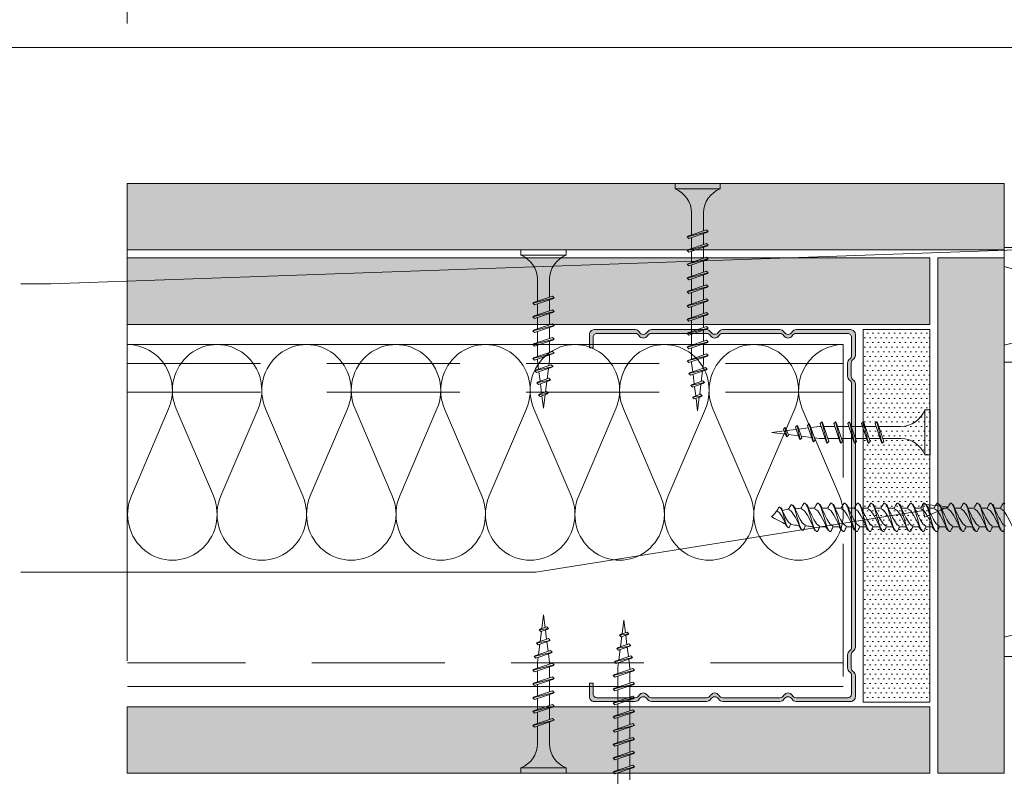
# Paper-space layout 'AD-02 DETAL MONTAŻU DRZWI' of a CAD drawing. Header units: millimetres. Extents: x 0 to 594, y 0 to 550.
# Tile 72 of 99: x 94 to 131, y 473 to 501. Entities that reach past the tile are written whole.
import ezdxf
from ezdxf.xclip import XClip

# ---------------------------------------------------------------- set-up
doc = ezdxf.new("R2010")
doc.units = ezdxf.units.MM
doc.header["$MEASUREMENT"] = 0
doc.header["$XCLIPFRAME"] = 0
doc.linetypes.add('GESTRICHELT', pattern=[37.5, 25, -12.5])
doc.linetypes.add('przerywama detal', pattern=[120, 80, -40])
doc.layers.add('A_stolarka', color=7, linetype='Continuous')
doc.layers.add('A_stolarka_Nr_pióra__1', color=7, linetype='Continuous', lineweight=20)
doc.layers.add('A_stolarka_Nr_pióra__2', color=8, linetype='Continuous', lineweight=13)
for name, color, linetype, lineweight, true_color in [('A_stolarka_Nr_pióra__10', 7, 'Continuous', 13, 0x4b4b4b), ('A_stolarka_Nr_pióra__170', 7, 'Continuous', 5, 0x1c1c1c), ('A_stolarka_Nr_pióra__4', 7, 'Continuous', 18, 0x4b4b4b), ('A_stolarka_Nr_pióra__7', 7, 'Continuous', 18, 0x171717)]:
    doc.layers.add(name, color=color, linetype=linetype, lineweight=lineweight, true_color=true_color)
pattern_1 = [(0, (-46422.7975, -26825.25806), (0, 0.3519527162), [0, -0.2031999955]), (0, (-46422.6959, -26825.08208), (0, 0.3519527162), [0, -0.2031999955])]

# ---------------------------------------------------------------- blocks, each defined once
blk = doc.blocks.new('Rysunek_1_1', base_point=(-46422.798, -26825.258))
at = {"layer": 'A_stolarka', "linetype": 'Continuous', "lineweight": 0, "true_color": 0x4b4b4b}
h = blk.add_hatch(dxfattribs=at)
h.set_pattern_fill('plaster_0001', color=251, style=0, pattern_type=2)
h.set_pattern_definition(pattern_1)
h.paths.add_polyline_path([(97.585, 495.071), (97.585, 492.571), (130.586, 492.571), (130.586, 495.071)])
h = blk.add_hatch(dxfattribs=at)
h.set_pattern_fill('plaster_0001', color=251, style=0, pattern_type=2)
h.set_pattern_definition(pattern_1)
h.paths.add_polyline_path([(127.786, 489.771), (127.786, 492.271), (97.585, 492.271), (97.585, 489.771)])
h = blk.add_hatch(dxfattribs=at)
h.set_pattern_fill('plaster_0001', color=251, style=0, pattern_type=2)
h.set_pattern_definition(pattern_1)
h.paths.add_polyline_path([(130.586, 492.271), (128.086, 492.271), (128.086, 472.871), (130.586, 472.871)])
at = {"layer": 'A_stolarka', "linetype": 'Continuous', "lineweight": 0, "true_color": 0x777777}
blk.add_hatch(color=8, dxfattribs=at).paths.add_polyline_path([(122.758, 475.713, -0.267949), (122.605, 475.801, 0.57735), (122.299, 475.801, -0.267949), (122.146, 475.713), (119.997, 475.713, -0.267949), (119.844, 475.801, 0.57735), (119.539, 475.801, -0.267949), (119.386, 475.713), (117.311, 475.713, -0.267949), (117.158, 475.801, 0.57735), (116.852, 475.801, -0.267949), (116.7, 475.713), (115.259, 475.713, -0.414214), (115.118, 475.854), (115.118, 476.26), (114.977, 476.26), (114.977, 475.748, 0.414214), (115.153, 475.571), (116.7, 475.571, 0.267949), (116.852, 475.66, -0.57735), (117.158, 475.66, 0.267949), (117.311, 475.571), (119.386, 475.571, 0.267949), (119.539, 475.66, -0.57735), (119.844, 475.66, 0.267949), (119.997, 475.571), (122.146, 475.571, 0.267949), (122.299, 475.66, -0.57735), (122.605, 475.66, 0.267949), (122.758, 475.571), (124.81, 475.571, 0.414214), (124.986, 475.748), (124.986, 476.54, 0.247529), (124.91, 476.686, -0.247529), (124.833, 476.832), (124.833, 477.326, -0.247529), (124.91, 477.471, 0.247529), (124.986, 477.617), (124.986, 487.526, 0.247529), (124.91, 487.671, -0.247529), (124.833, 487.817), (124.833, 488.311, -0.247529), (124.91, 488.457, 0.247529), (124.986, 488.602), (124.986, 489.395, 0.414214), (124.81, 489.571), (122.758, 489.571, 0.267949), (122.605, 489.483, -0.57735), (122.299, 489.483, 0.267949), (122.146, 489.571), (119.997, 489.571, 0.267949), (119.844, 489.483, -0.57735), (119.539, 489.483, 0.267949), (119.386, 489.571), (117.311, 489.571, 0.267949), (117.158, 489.483, -0.57735), (116.852, 489.483, 0.267949), (116.7, 489.571), (115.153, 489.571, 0.414214), (114.977, 489.395), (114.977, 488.882), (115.118, 488.882), (115.118, 489.289, -0.414214), (115.259, 489.43), (116.7, 489.43, -0.267949), (116.852, 489.342, 0.57735), (117.158, 489.342, -0.267949), (117.311, 489.43), (119.386, 489.43, -0.267949), (119.539, 489.342, 0.57735), (119.844, 489.342, -0.267949), (119.997, 489.43), (122.146, 489.43, -0.267949), (122.299, 489.342, 0.57735), (122.605, 489.342, -0.267949), (122.758, 489.43), (124.704, 489.43, -0.414214), (124.845, 489.289), (124.845, 488.602, -0.247529), (124.768, 488.457, 0.247529), (124.692, 488.311), (124.692, 487.817, 0.247529), (124.768, 487.671, -0.247529), (124.845, 487.526), (124.845, 477.617, -0.247529), (124.768, 477.471, 0.247529), (124.692, 477.326), (124.692, 476.832, 0.247529), (124.768, 476.686, -0.247529), (124.845, 476.54), (124.845, 475.854, -0.414214), (124.704, 475.713)])
at = {"layer": 'A_stolarka', "linetype": 'Continuous', "lineweight": 0, "true_color": 0x4b4b4b}
h = blk.add_hatch(dxfattribs=at)
h.set_pattern_fill('plaster_0001', color=251, style=0, pattern_type=2)
h.set_pattern_definition(pattern_1)
h.paths.add_polyline_path([(127.786, 489.571), (125.286, 489.571), (125.286, 475.539), (127.786, 475.539)])
h = blk.add_hatch(dxfattribs=at)
h.set_pattern_fill('plaster_0001', color=251, style=0, pattern_type=2)
h.set_pattern_definition(pattern_1)
h.paths.add_polyline_path([(127.786, 472.871), (127.786, 475.371), (97.585, 475.371), (97.585, 472.871)])
at = {"layer": 'A_stolarka_Nr_pióra__1', "color": 7, "linetype": 'Continuous', "lineweight": 20, "ltscale": 0.2, "flags": 128}
for points in [[(144.396, 492.664), (130.586, 492.665), (130.586, 491.945), (130.886, 491.865)], [(130.886, 489.065), (130.586, 488.985), (130.586, 488.345), (131.586, 488.345)], [(130.886, 478.065), (130.586, 477.985), (130.586, 477.265), (139.386, 477.265)]]:
    blk.add_lwpolyline(points, dxfattribs=at)
blk.add_lwpolyline([(122.758, 475.713, -0.267949), (122.605, 475.801, 0.57735), (122.299, 475.801, -0.267949), (122.146, 475.713), (119.997, 475.713, -0.267949), (119.844, 475.801, 0.57735), (119.539, 475.801, -0.267949), (119.386, 475.713), (117.311, 475.713, -0.267949), (117.158, 475.801, 0.57735), (116.852, 475.801, -0.267949), (116.7, 475.713), (115.259, 475.713, -0.414214), (115.118, 475.854), (115.118, 476.26), (114.977, 476.26), (114.977, 475.748, 0.414214), (115.153, 475.571), (116.7, 475.571, 0.267949), (116.852, 475.66, -0.57735), (117.158, 475.66, 0.267949), (117.311, 475.571), (119.386, 475.571, 0.267949), (119.539, 475.66, -0.57735), (119.844, 475.66, 0.267949), (119.997, 475.571), (122.146, 475.571, 0.267949), (122.299, 475.66, -0.57735), (122.605, 475.66, 0.267949), (122.758, 475.571), (124.81, 475.571, 0.414214), (124.986, 475.748), (124.986, 476.54, 0.247529), (124.91, 476.686, -0.247529), (124.833, 476.832), (124.833, 477.326, -0.247529), (124.91, 477.471, 0.247529), (124.986, 477.617), (124.986, 487.526, 0.247529), (124.91, 487.671, -0.247529), (124.833, 487.817), (124.833, 488.311, -0.247529), (124.91, 488.457, 0.247529), (124.986, 488.602), (124.986, 489.395, 0.414214), (124.81, 489.571), (122.758, 489.571, 0.267949), (122.605, 489.483, -0.57735), (122.299, 489.483, 0.267949), (122.146, 489.571), (119.997, 489.571, 0.267949), (119.844, 489.483, -0.57735), (119.539, 489.483, 0.267949), (119.386, 489.571), (117.311, 489.571, 0.267949), (117.158, 489.483, -0.57735), (116.852, 489.483, 0.267949), (116.7, 489.571), (115.153, 489.571, 0.414214), (114.977, 489.395), (114.977, 488.882), (115.118, 488.882), (115.118, 489.289, -0.414214), (115.259, 489.43), (116.7, 489.43, -0.267949), (116.852, 489.342, 0.57735), (117.158, 489.342, -0.267949), (117.311, 489.43), (119.386, 489.43, -0.267949), (119.539, 489.342, 0.57735), (119.844, 489.342, -0.267949), (119.997, 489.43), (122.146, 489.43, -0.267949), (122.299, 489.342, 0.57735), (122.605, 489.342, -0.267949), (122.758, 489.43), (124.704, 489.43, -0.414214), (124.845, 489.289), (124.845, 488.602, -0.247529), (124.768, 488.457, 0.247529), (124.692, 488.311), (124.692, 487.817, 0.247529), (124.768, 487.671, -0.247529), (124.845, 487.526), (124.845, 477.617, -0.247529), (124.768, 477.471, 0.247529), (124.692, 477.326), (124.692, 476.832, 0.247529), (124.768, 476.686, -0.247529), (124.845, 476.54), (124.845, 475.854, -0.414214), (124.704, 475.713)], format="xyb", close=True, dxfattribs=at)
at = {"layer": 'A_stolarka_Nr_pióra__10', "color": 251, "linetype": 'przerywama detal', "lineweight": 13, "ltscale": 0.2, "true_color": 0x4b4b4b}
blk.add_line((97.585, 517.094), (97.585, 457.094), dxfattribs=at)
at = {"layer": 'A_stolarka_Nr_pióra__10', "color": 251, "linetype": 'Continuous', "lineweight": 13, "ltscale": 0.2, "true_color": 0x4b4b4b}
for p, q in [((99.141, 486.589), (97.74, 483.309)), ((100.824, 483.309), (99.423, 486.589)), ((102.507, 486.589), (101.107, 483.309)), ((104.19, 483.309), (102.79, 486.589)), ((105.874, 486.589), (104.473, 483.309)), ((107.557, 483.309), (106.156, 486.589)), ((109.24, 486.589), (107.84, 483.309)), ((110.923, 483.309), (109.523, 486.589)), ((112.607, 486.589), (111.206, 483.309)), ((114.29, 483.309), (112.889, 486.589)), ((115.973, 486.589), (114.573, 483.309)), ((117.656, 483.309), (116.256, 486.589)), ((119.34, 486.589), (117.939, 483.309)), ((121.023, 483.309), (119.623, 486.589)), ((122.706, 486.589), (121.306, 483.309)), ((124.39, 483.309), (122.989, 486.589))]:
    blk.add_line(p, q, dxfattribs=at)
for centre, start_param, end_param in [((97.599, 487.282), 4.299596, 6.283185), ((100.965, 487.282), 4.299596, 8.266775), ((104.332, 487.282), 4.299596, 8.266775), ((107.698, 487.282), 4.299596, 8.266775), ((111.065, 487.282), 4.299596, 8.266775), ((114.431, 487.282), 4.299596, 8.266775), ((117.798, 487.282), 4.299596, 8.266775), ((121.164, 487.282), 4.299596, 8.266775), ((124.531, 487.282), 0, 1.98359), ((99.282, 482.616), 1.158003, 5.125183), ((102.648, 482.616), 1.158003, 5.125183), ((106.015, 482.616), 1.158003, 5.125183), ((109.382, 482.616), 1.158003, 5.125183), ((112.748, 482.616), 1.158003, 5.125183), ((116.115, 482.616), 1.158003, 5.125183), ((119.481, 482.616), 1.158003, 5.125183), ((122.848, 482.616), 1.158003, 5.125183)]:
    blk.add_ellipse(centre, major_axis=(0, 1.727), ratio=0.974717, start_param=start_param, end_param=end_param, dxfattribs=at)
at = {"layer": 'A_stolarka_Nr_pióra__170', "color": 250, "linetype": 'Continuous', "lineweight": 5, "ltscale": 0.2, "true_color": 0x1c1c1c}
for p, q in [((138.404, 500.194), (89.43, 500.194)), ((132.654, 492.632), (94.708, 491.301)), ((94.708, 491.301), (93.585, 491.301)), ((127.554, 482.756), (112.957, 480.444)), ((112.957, 480.444), (93.585, 480.444))]:
    blk.add_line(p, q, dxfattribs=at)
at = {"layer": 'A_stolarka_Nr_pióra__2', "color": 8, "linetype": 'Continuous', "lineweight": 13, "ltscale": 0.2}
for p, q in [((119.9, 495.071), (118.2, 495.071)), ((118.2, 495.071), (118.2, 494.871)), ((119.9, 495.071), (119.9, 494.871)), ((119.9, 494.871), (118.2, 494.871)), ((118.825, 493.146), (118.825, 493.971)), ((119.275, 493.971), (119.275, 493.297)), ((119.45, 493.272), (118.65, 493.072)), ((119.387, 493.335), (118.713, 493.108)), ((119.387, 493.235), (118.713, 493.009)), ((119.45, 493.272), (119.387, 493.335)), ((119.45, 493.272), (119.387, 493.235)), ((118.65, 493.072), (118.713, 493.108)), ((118.65, 493.072), (118.713, 493.009)), ((118.825, 492.626), (118.825, 493.046)), ((119.275, 493.198), (119.275, 492.777)), ((114.099, 492.571), (112.399, 492.571)), ((112.399, 492.571), (112.399, 492.371)), ((114.099, 492.571), (114.099, 492.371)), ((119.45, 492.752), (118.65, 492.552)), ((118.65, 492.552), (118.713, 492.588)), ((118.65, 492.552), (118.713, 492.489)), ((119.387, 492.815), (118.713, 492.588)), ((119.387, 492.715), (118.713, 492.489)), ((118.825, 492.106), (118.825, 492.526)), ((119.275, 492.678), (119.275, 492.257)), ((119.45, 492.752), (119.387, 492.815)), ((119.45, 492.752), (119.387, 492.715)), ((114.099, 492.371), (112.399, 492.371)), ((119.45, 492.232), (118.65, 492.032)), ((119.387, 492.295), (118.713, 492.068)), ((119.387, 492.195), (118.713, 491.969)), ((119.275, 492.158), (119.275, 491.737)), ((119.45, 492.232), (119.387, 492.295)), ((119.45, 492.232), (119.387, 492.195)), ((118.65, 492.032), (118.713, 492.068)), ((118.65, 492.032), (118.713, 491.969)), ((119.387, 491.775), (118.713, 491.548)), ((118.825, 491.586), (118.825, 492.006)), ((119.45, 491.712), (119.387, 491.775)), ((113.024, 490.645), (113.024, 491.471)), ((113.474, 491.471), (113.474, 490.797)), ((119.45, 491.712), (118.65, 491.512)), ((118.65, 491.512), (118.713, 491.548)), ((118.65, 491.512), (118.713, 491.449)), ((119.387, 491.675), (118.713, 491.449)), ((118.825, 491.066), (118.825, 491.486)), ((119.275, 491.638), (119.275, 491.217)), ((119.45, 491.712), (119.387, 491.675)), ((119.45, 491.192), (118.65, 490.992)), ((118.65, 490.992), (118.713, 491.028)), ((118.65, 490.992), (118.713, 490.929)), ((119.387, 491.255), (118.713, 491.028)), ((119.387, 491.155), (118.713, 490.929)), ((119.275, 491.118), (119.275, 490.697)), ((119.45, 491.192), (119.387, 491.255)), ((119.45, 491.192), (119.387, 491.155)), ((113.649, 490.771), (112.849, 490.571)), ((113.586, 490.834), (112.912, 490.608)), ((113.586, 490.735), (112.912, 490.508)), ((113.474, 490.697), (113.474, 490.277)), ((113.649, 490.771), (113.586, 490.834)), ((113.649, 490.771), (113.586, 490.735)), ((119.45, 490.672), (118.65, 490.472)), ((119.387, 490.735), (118.713, 490.508)), ((119.387, 490.635), (118.713, 490.409)), ((118.825, 490.546), (118.825, 490.966)), ((119.45, 490.672), (119.387, 490.735)), ((119.45, 490.672), (119.387, 490.635)), ((112.849, 490.571), (112.912, 490.608)), ((112.849, 490.571), (112.912, 490.508)), ((113.649, 490.251), (112.849, 490.051)), ((113.586, 490.314), (112.912, 490.088)), ((113.024, 490.125), (113.024, 490.546)), ((113.649, 490.251), (113.586, 490.314)), ((113.649, 490.251), (113.586, 490.215)), ((118.65, 490.472), (118.713, 490.508)), ((118.65, 490.472), (118.713, 490.409)), ((118.825, 490.026), (118.825, 490.446)), ((119.275, 490.598), (119.275, 490.177)), ((112.849, 490.051), (112.912, 490.088)), ((112.849, 490.051), (112.912, 489.988)), ((113.586, 490.215), (112.912, 489.988)), ((113.024, 489.605), (113.024, 490.026)), ((113.474, 490.177), (113.474, 489.757)), ((119.45, 490.152), (118.65, 489.952)), ((118.65, 489.952), (118.713, 489.988)), ((118.65, 489.952), (118.713, 489.889)), ((119.387, 490.215), (118.713, 489.988)), ((119.387, 490.115), (118.713, 489.889)), ((118.825, 489.506), (118.825, 489.926)), ((119.275, 490.078), (119.275, 489.657)), ((119.45, 490.152), (119.387, 490.215)), ((119.45, 490.152), (119.387, 490.115)), ((113.649, 489.731), (112.849, 489.531)), ((112.849, 489.531), (112.912, 489.568)), ((112.849, 489.531), (112.912, 489.468)), ((113.586, 489.794), (112.912, 489.568)), ((113.586, 489.695), (112.912, 489.468)), ((113.474, 489.657), (113.474, 489.237)), ((113.649, 489.731), (113.586, 489.794)), ((113.649, 489.731), (113.586, 489.695)), ((119.45, 489.632), (118.65, 489.432)), ((119.387, 489.695), (118.713, 489.468)), ((119.387, 489.595), (118.713, 489.369)), ((119.275, 489.558), (119.275, 489.137)), ((119.45, 489.632), (119.387, 489.695)), ((119.45, 489.632), (119.387, 489.595)), ((113.649, 489.211), (112.849, 489.011)), ((113.586, 489.274), (112.912, 489.048)), ((113.586, 489.175), (112.912, 488.948)), ((113.024, 489.085), (113.024, 489.506)), ((113.474, 489.137), (113.474, 488.717)), ((113.649, 489.211), (113.586, 489.274)), ((113.649, 489.211), (113.586, 489.175)), ((118.65, 489.432), (118.713, 489.468)), ((118.65, 489.432), (118.713, 489.369)), ((119.387, 489.175), (118.713, 488.948)), ((118.825, 488.986), (118.825, 489.406)), ((119.45, 489.112), (119.387, 489.175)), ((97.599, 489.009), (124.531, 489.009)), ((112.849, 489.011), (112.912, 489.048)), ((112.849, 489.011), (112.912, 488.948)), ((113.024, 488.565), (113.024, 488.986)), ((119.45, 489.112), (118.65, 488.912)), ((118.65, 488.912), (118.713, 488.948)), ((118.65, 488.912), (118.713, 488.849)), ((119.387, 489.075), (118.713, 488.849)), ((118.825, 488.466), (118.825, 488.886)), ((119.275, 489.038), (119.275, 488.617)), ((119.45, 489.112), (119.387, 489.075)), ((113.649, 488.691), (112.849, 488.491)), ((112.849, 488.491), (112.912, 488.528)), ((112.849, 488.491), (112.912, 488.428)), ((113.586, 488.754), (112.912, 488.528)), ((113.586, 488.655), (112.912, 488.428)), ((113.024, 488.411), (113.024, 488.466)), ((113.024, 488.411), (113.066, 488.081)), ((113.474, 488.411), (113.449, 488.21)), ((113.474, 488.617), (113.474, 488.411)), ((113.649, 488.691), (113.586, 488.754)), ((113.649, 488.691), (113.586, 488.655)), ((119.45, 488.592), (118.65, 488.392)), ((118.65, 488.392), (118.713, 488.428)), ((119.387, 488.655), (118.713, 488.428)), ((119.387, 488.555), (118.713, 488.329)), ((119.275, 488.518), (119.275, 488.312)), ((119.45, 488.592), (119.387, 488.655)), ((119.45, 488.592), (119.387, 488.555)), ((113.607, 488.178), (112.919, 488.016)), ((112.919, 488.016), (112.982, 488.053)), ((113.544, 488.241), (112.982, 488.053)), ((113.544, 488.142), (112.982, 487.953)), ((113.436, 488.106), (113.388, 487.718)), ((113.607, 488.178), (113.544, 488.241)), ((113.607, 488.178), (113.544, 488.142)), ((118.65, 488.392), (118.713, 488.329)), ((119.407, 488.079), (118.72, 487.917)), ((119.344, 488.142), (118.783, 487.954)), ((119.344, 488.043), (118.783, 487.854)), ((118.825, 488.312), (118.825, 488.366)), ((118.866, 487.982), (118.825, 488.312)), ((119.275, 488.312), (119.249, 488.111)), ((119.407, 488.079), (119.344, 488.142)), ((119.407, 488.079), (119.344, 488.043)), ((112.919, 488.016), (112.982, 487.953)), ((113.513, 487.676), (112.993, 487.57)), ((113.45, 487.739), (113.056, 487.607)), ((113.077, 487.985), (113.122, 487.629)), ((113.513, 487.676), (113.45, 487.739)), ((113.513, 487.676), (113.45, 487.64)), ((118.72, 487.917), (118.783, 487.954)), ((118.72, 487.917), (118.783, 487.854)), ((118.922, 487.53), (118.878, 487.886)), ((119.237, 488.007), (119.188, 487.619)), ((112.993, 487.57), (113.056, 487.607)), ((112.993, 487.57), (113.056, 487.507)), ((113.45, 487.64), (113.056, 487.507)), ((113.134, 487.533), (113.178, 487.177)), ((113.375, 487.614), (113.326, 487.227)), ((119.313, 487.577), (118.794, 487.471)), ((118.794, 487.471), (118.857, 487.508)), ((118.794, 487.471), (118.857, 487.408)), ((119.25, 487.64), (118.857, 487.508)), ((119.25, 487.541), (118.857, 487.408)), ((118.979, 487.078), (118.934, 487.434)), ((119.175, 487.515), (119.127, 487.128)), ((119.313, 487.577), (119.25, 487.64)), ((119.313, 487.577), (119.25, 487.541)), ((113.419, 487.174), (113.06, 487.122)), ((113.06, 487.122), (113.123, 487.158)), ((113.06, 487.122), (113.123, 487.059)), ((113.356, 487.237), (113.123, 487.158)), ((113.356, 487.137), (113.123, 487.059)), ((113.19, 487.082), (113.249, 486.611)), ((113.313, 487.123), (113.249, 486.611)), ((113.419, 487.174), (113.356, 487.237)), ((113.419, 487.174), (113.356, 487.137)), ((119.219, 487.075), (118.86, 487.023)), ((118.86, 487.023), (118.923, 487.059)), ((118.86, 487.023), (118.923, 486.96)), ((119.156, 487.138), (118.923, 487.059)), ((119.156, 487.038), (118.923, 486.96)), ((119.05, 486.512), (118.991, 486.983)), ((119.114, 487.024), (119.05, 486.512)), ((119.219, 487.075), (119.156, 487.138)), ((119.219, 487.075), (119.156, 487.038)), ((127.6, 484.851), (127.6, 486.551)), ((127.8, 486.551), (127.6, 486.551)), ((127.8, 484.851), (127.8, 486.551)), ((122.35, 485.891), (122.287, 485.828)), ((122.366, 485.595), (122.287, 485.828)), ((122.35, 485.891), (122.387, 485.828)), ((122.402, 485.532), (122.35, 485.891)), ((122.465, 485.595), (122.387, 485.828)), ((122.762, 485.817), (122.405, 485.772)), ((122.799, 485.957), (122.736, 485.894)), ((122.868, 485.501), (122.736, 485.894)), ((122.799, 485.957), (122.835, 485.894)), ((122.904, 485.438), (122.799, 485.957)), ((122.967, 485.501), (122.835, 485.894)), ((123.213, 485.873), (122.857, 485.829)), ((123.244, 486.031), (123.181, 485.968)), ((123.37, 485.407), (123.181, 485.968)), ((123.407, 485.344), (123.244, 486.031)), ((123.244, 486.031), (123.281, 485.968)), ((123.47, 485.407), (123.281, 485.968)), ((123.639, 485.926), (123.309, 485.885)), ((123.639, 485.926), (123.694, 485.926)), ((123.72, 486.101), (123.657, 486.038)), ((123.883, 485.364), (123.657, 486.038)), ((123.92, 485.301), (123.72, 486.101)), ((123.72, 486.101), (123.756, 486.038)), ((123.983, 485.364), (123.756, 486.038)), ((123.794, 485.926), (124.214, 485.926)), ((124.24, 486.101), (124.177, 486.038)), ((124.403, 485.364), (124.177, 486.038)), ((124.44, 485.301), (124.24, 486.101)), ((124.24, 486.101), (124.276, 486.038)), ((124.503, 485.364), (124.276, 486.038)), ((124.314, 485.926), (124.734, 485.926)), ((124.76, 486.101), (124.697, 486.038)), ((124.923, 485.364), (124.697, 486.038)), ((124.96, 485.301), (124.76, 486.101)), ((124.76, 486.101), (124.796, 486.038)), ((125.023, 485.364), (124.796, 486.038)), ((124.834, 485.926), (125.254, 485.926)), ((125.28, 486.101), (125.217, 486.038)), ((125.443, 485.364), (125.217, 486.038)), ((125.48, 485.301), (125.28, 486.101)), ((125.28, 486.101), (125.316, 486.038)), ((125.543, 485.364), (125.316, 486.038)), ((125.354, 485.926), (125.774, 485.926)), ((125.8, 486.101), (125.737, 486.038)), ((125.963, 485.364), (125.737, 486.038)), ((126, 485.301), (125.8, 486.101)), ((125.8, 486.101), (125.836, 486.038)), ((126.063, 485.364), (125.836, 486.038)), ((125.874, 485.926), (126.7, 485.926)), ((122.31, 485.76), (121.839, 485.701)), ((122.351, 485.637), (121.839, 485.701)), ((122.402, 485.532), (122.366, 485.595)), ((122.402, 485.532), (122.465, 485.595)), ((122.843, 485.576), (122.455, 485.624)), ((122.904, 485.438), (122.868, 485.501)), ((122.904, 485.438), (122.967, 485.501)), ((123.334, 485.514), (122.946, 485.563)), ((123.639, 485.476), (123.438, 485.502)), ((123.846, 485.476), (123.639, 485.476)), ((124.366, 485.476), (123.945, 485.476)), ((124.886, 485.476), (124.465, 485.476)), ((125.406, 485.476), (124.985, 485.476)), ((125.926, 485.476), (125.505, 485.476)), ((126.7, 485.476), (126.025, 485.476)), ((123.407, 485.344), (123.37, 485.407)), ((123.407, 485.344), (123.47, 485.407)), ((123.92, 485.301), (123.883, 485.364)), ((123.92, 485.301), (123.983, 485.364)), ((124.44, 485.301), (124.403, 485.364)), ((124.44, 485.301), (124.503, 485.364)), ((124.96, 485.301), (124.923, 485.364)), ((124.96, 485.301), (125.023, 485.364)), ((125.48, 485.301), (125.443, 485.364)), ((125.48, 485.301), (125.543, 485.364)), ((126, 485.301), (125.963, 485.364)), ((126, 485.301), (126.063, 485.364)), ((127.8, 484.851), (127.6, 484.851)), ((113.185, 478.32), (113.249, 478.832)), ((113.308, 478.361), (113.249, 478.832)), ((116.21, 478.119), (116.274, 478.631)), ((116.274, 478.631), (116.333, 478.16)), ((113.08, 478.269), (113.439, 478.321)), ((113.08, 478.269), (113.143, 478.306)), ((113.08, 478.269), (113.143, 478.206)), ((113.124, 477.828), (113.172, 478.216)), ((113.143, 478.306), (113.376, 478.384)), ((113.143, 478.206), (113.376, 478.285)), ((113.365, 477.909), (113.32, 478.266)), ((113.439, 478.321), (113.376, 478.384)), ((113.439, 478.321), (113.376, 478.285)), ((116.105, 478.068), (116.464, 478.12)), ((116.105, 478.068), (116.168, 478.105)), ((116.105, 478.068), (116.168, 478.005)), ((116.168, 478.105), (116.401, 478.183)), ((116.168, 478.005), (116.401, 478.084)), ((116.345, 478.065), (116.39, 477.708)), ((116.464, 478.12), (116.401, 478.183)), ((116.464, 478.12), (116.401, 478.084)), ((112.986, 477.767), (113.505, 477.872)), ((112.986, 477.767), (113.049, 477.803)), ((112.986, 477.767), (113.049, 477.704)), ((113.049, 477.803), (113.442, 477.935)), ((113.049, 477.704), (113.442, 477.836)), ((113.062, 477.337), (113.111, 477.725)), ((113.421, 477.458), (113.377, 477.814)), ((113.505, 477.872), (113.442, 477.935)), ((113.505, 477.872), (113.442, 477.836)), ((116.011, 477.566), (116.53, 477.671)), ((116.074, 477.602), (116.467, 477.734)), ((116.149, 477.627), (116.197, 478.015)), ((116.53, 477.671), (116.467, 477.734)), ((116.53, 477.671), (116.467, 477.635)), ((112.892, 477.264), (113.579, 477.427)), ((112.892, 477.264), (112.955, 477.301)), ((112.955, 477.301), (113.516, 477.49)), ((112.955, 477.201), (113.516, 477.39)), ((113.474, 477.032), (113.433, 477.362)), ((113.579, 477.427), (113.516, 477.49)), ((113.579, 477.427), (113.516, 477.39)), ((115.98, 477.1), (116.541, 477.289)), ((116.011, 477.566), (116.074, 477.602)), ((116.011, 477.566), (116.074, 477.503)), ((116.074, 477.503), (116.467, 477.635)), ((116.088, 477.136), (116.136, 477.524)), ((116.402, 477.613), (116.446, 477.257)), ((116.604, 477.226), (116.541, 477.289)), ((112.849, 476.751), (113.649, 476.951)), ((112.892, 477.264), (112.955, 477.201)), ((112.912, 476.788), (113.586, 477.014)), ((112.912, 476.688), (113.586, 476.915)), ((113.024, 477.032), (113.049, 477.233)), ((113.024, 476.825), (113.024, 477.032)), ((113.474, 477.032), (113.474, 476.977)), ((113.649, 476.951), (113.586, 477.014)), ((113.649, 476.951), (113.586, 476.915)), ((115.917, 477.063), (116.604, 477.226)), ((115.917, 477.063), (115.98, 477.1)), ((115.917, 477.063), (115.98, 477)), ((115.98, 477), (116.541, 477.189)), ((116.049, 476.831), (116.075, 477.032)), ((116.458, 477.161), (116.499, 476.831)), ((116.604, 477.226), (116.541, 477.189)), ((112.849, 476.751), (112.912, 476.788)), ((112.849, 476.751), (112.912, 476.688)), ((113.024, 476.305), (113.024, 476.726)), ((113.474, 476.877), (113.474, 476.457)), ((115.874, 476.551), (116.674, 476.751)), ((115.874, 476.551), (115.937, 476.588)), ((115.874, 476.551), (115.937, 476.488)), ((115.937, 476.588), (116.611, 476.814)), ((115.937, 476.488), (116.611, 476.715)), ((116.049, 476.625), (116.049, 476.831)), ((116.499, 476.831), (116.499, 476.777)), ((116.499, 476.677), (116.499, 476.257)), ((116.674, 476.751), (116.611, 476.814)), ((116.674, 476.751), (116.611, 476.715)), ((112.849, 476.231), (113.649, 476.431)), ((112.849, 476.231), (112.912, 476.268)), ((112.849, 476.231), (112.912, 476.168)), ((112.912, 476.268), (113.586, 476.494)), ((112.912, 476.168), (113.586, 476.395)), ((113.024, 475.785), (113.024, 476.206)), ((113.474, 476.357), (113.474, 475.937)), ((113.649, 476.431), (113.586, 476.494)), ((113.649, 476.431), (113.586, 476.395)), ((115.874, 476.031), (116.674, 476.231)), ((115.937, 476.068), (116.611, 476.294)), ((115.937, 475.968), (116.611, 476.195)), ((116.049, 476.105), (116.049, 476.526)), ((116.674, 476.231), (116.611, 476.294)), ((116.674, 476.231), (116.611, 476.195)), ((124.531, 476.134), (97.599, 476.134)), ((112.849, 475.711), (113.649, 475.911)), ((112.912, 475.748), (113.586, 475.974)), ((112.912, 475.648), (113.586, 475.875)), ((113.474, 475.837), (113.474, 475.417)), ((113.649, 475.911), (113.586, 475.974)), ((113.649, 475.911), (113.586, 475.875)), ((115.874, 476.031), (115.937, 476.068)), ((115.874, 476.031), (115.937, 475.968)), ((116.049, 475.585), (116.049, 476.006)), ((116.499, 476.157), (116.499, 475.737)), ((112.849, 475.711), (112.912, 475.748)), ((112.849, 475.711), (112.912, 475.648)), ((112.912, 475.228), (113.586, 475.454)), ((113.024, 475.265), (113.024, 475.686)), ((113.649, 475.391), (113.586, 475.454)), ((115.874, 475.511), (116.674, 475.711)), ((115.874, 475.511), (115.937, 475.548)), ((115.874, 475.511), (115.937, 475.448)), ((115.937, 475.548), (116.611, 475.774)), ((115.937, 475.448), (116.611, 475.675)), ((116.049, 475.065), (116.049, 475.486)), ((116.499, 475.637), (116.499, 475.217)), ((116.674, 475.711), (116.611, 475.774)), ((116.674, 475.711), (116.611, 475.675)), ((112.849, 475.191), (113.649, 475.391)), ((112.849, 475.191), (112.912, 475.228)), ((112.849, 475.191), (112.912, 475.128)), ((112.912, 475.128), (113.586, 475.355)), ((113.024, 474.745), (113.024, 475.166)), ((113.474, 475.317), (113.474, 474.897)), ((113.649, 475.391), (113.586, 475.355)), ((115.874, 474.991), (116.674, 475.191)), ((115.937, 475.028), (116.611, 475.254)), ((115.937, 474.928), (116.611, 475.155)), ((116.499, 475.117), (116.499, 474.697)), ((116.674, 475.191), (116.611, 475.254)), ((116.674, 475.191), (116.611, 475.155)), ((112.849, 474.671), (113.649, 474.871)), ((112.849, 474.671), (112.912, 474.708)), ((112.912, 474.708), (113.586, 474.934)), ((112.912, 474.608), (113.586, 474.835)), ((113.474, 474.797), (113.474, 473.971)), ((113.649, 474.871), (113.586, 474.934)), ((113.649, 474.871), (113.586, 474.835)), ((115.874, 474.991), (115.937, 475.028)), ((115.874, 474.991), (115.937, 474.928)), ((115.937, 474.508), (116.611, 474.734)), ((116.049, 474.545), (116.049, 474.966)), ((116.674, 474.671), (116.611, 474.734)), ((112.849, 474.671), (112.912, 474.608)), ((113.024, 473.971), (113.024, 474.646)), ((115.874, 474.471), (116.674, 474.671)), ((115.874, 474.471), (115.937, 474.508)), ((115.874, 474.471), (115.937, 474.408)), ((115.937, 474.408), (116.611, 474.635)), ((116.049, 474.025), (116.049, 474.446)), ((116.499, 474.597), (116.499, 474.177)), ((116.674, 474.671), (116.611, 474.635)), ((115.874, 473.951), (116.674, 474.151)), ((115.874, 473.951), (115.937, 473.988)), ((115.874, 473.951), (115.937, 473.888)), ((115.937, 473.988), (116.611, 474.214)), ((115.937, 473.888), (116.611, 474.115)), ((116.499, 474.077), (116.499, 473.657)), ((116.674, 474.151), (116.611, 474.214)), ((116.674, 474.151), (116.611, 474.115)), ((115.874, 473.431), (116.674, 473.631)), ((115.937, 473.468), (116.611, 473.694)), ((115.937, 473.368), (116.611, 473.595)), ((116.049, 473.505), (116.049, 473.926)), ((116.674, 473.631), (116.611, 473.694)), ((116.674, 473.631), (116.611, 473.595)), ((115.874, 473.431), (115.937, 473.468)), ((115.874, 473.431), (115.937, 473.368)), ((116.049, 472.985), (116.049, 473.406)), ((116.499, 473.557), (116.499, 473.137)), ((112.399, 473.071), (114.099, 473.071)), ((112.399, 472.871), (112.399, 473.071)), ((112.399, 472.871), (114.099, 472.871)), ((114.099, 472.871), (114.099, 473.071)), ((115.874, 472.911), (116.674, 473.111)), ((115.874, 472.911), (115.937, 472.948)), ((115.874, 472.911), (115.937, 472.848)), ((115.937, 472.948), (116.611, 473.174)), ((115.937, 472.848), (116.611, 473.075)), ((116.049, 472.465), (116.049, 472.886)), ((116.499, 473.037), (116.499, 472.617)), ((116.674, 473.111), (116.611, 473.174)), ((116.674, 473.111), (116.611, 473.075))]:
    blk.add_line(p, q, dxfattribs=at)
at = {"layer": 'A_stolarka_Nr_pióra__2', "color": 8, "linetype": 'GESTRICHELT', "lineweight": 13, "ltscale": 0.2}
for p, q in [((124.531, 489.009), (124.531, 476.134)), ((97.599, 488.292), (124.531, 488.292)), ((97.599, 487.212), (124.531, 487.212)), ((124.531, 477.03), (97.599, 477.03))]:
    blk.add_line(p, q, dxfattribs=at)
at = {"layer": 'A_stolarka_Nr_pióra__2', "color": 8, "linetype": 'Continuous', "lineweight": 13, "ltscale": 0.2, "flags": 128}
for points in [[(130.604, 482.058), (130.583, 482.013), (130.566, 481.979), (130.56, 481.965), (130.53, 481.973), (130.499, 481.99), (130.461, 482.022), (130.421, 482.074), (130.381, 482.149), (130.368, 482.149), (130.335, 482.15), (130.29, 482.15), (130.241, 482.15), (130.196, 482.15), (130.163, 482.15), (130.15, 482.15), (130.144, 482.136), (130.127, 482.102), (130.105, 482.058), (130.084, 482.013), (130.067, 481.979), (130.061, 481.965), (130.031, 481.973), (130, 481.99), (129.962, 482.022), (129.922, 482.074), (129.882, 482.149), (129.869, 482.149), (129.836, 482.15), (129.791, 482.15), (129.741, 482.15), (129.696, 482.15), (129.663, 482.15), (129.65, 482.15), (129.643, 482.136), (129.627, 482.102), (129.605, 482.058), (129.584, 482.013), (129.567, 481.979), (129.56, 481.965), (129.531, 481.973), (129.5, 481.99), (129.462, 482.022), (129.421, 482.074), (129.382, 482.149), (129.369, 482.149), (129.336, 482.15), (129.29, 482.15), (129.241, 482.15), (129.196, 482.15), (129.163, 482.15), (129.15, 482.15), (129.143, 482.136), (129.127, 482.102), (129.105, 482.058), (129.084, 482.013), (129.067, 481.979), (129.061, 481.965), (129.031, 481.973), (129, 481.99), (128.962, 482.022), (128.922, 482.074), (128.882, 482.149), (128.869, 482.149), (128.836, 482.15), (128.79, 482.15), (128.741, 482.15), (128.696, 482.15), (128.662, 482.15), (128.649, 482.15), (128.643, 482.136), (128.626, 482.102), (128.605, 482.058), (128.583, 482.013), (128.567, 481.979), (128.56, 481.965), (128.531, 481.973), (128.499, 481.99), (128.462, 482.022), (128.421, 482.074), (128.381, 482.149), (128.369, 482.149), (128.335, 482.15), (128.29, 482.15), (128.241, 482.15), (128.195, 482.15), (128.162, 482.15), (128.149, 482.15), (128.142, 482.136), (128.126, 482.102), (128.104, 482.058), (128.083, 482.013), (128.067, 481.979), (128.06, 481.965), (128.031, 481.973), (127.999, 481.99), (127.961, 482.022), (127.921, 482.074), (127.881, 482.149), (127.868, 482.149), (127.835, 482.15), (127.789, 482.15), (127.74, 482.15), (127.694, 482.15), (127.661, 482.15), (127.648, 482.15), (127.642, 482.136), (127.625, 482.102), (127.603, 482.058), (127.582, 482.013), (127.565, 481.979), (127.559, 481.965), (127.529, 481.973), (127.498, 481.99), (127.46, 482.022), (127.42, 482.074), (127.38, 482.149), (127.367, 482.149), (127.334, 482.15), (127.289, 482.15), (127.24, 482.15), (127.195, 482.15), (127.162, 482.15), (127.149, 482.15), (127.142, 482.137), (127.126, 482.102), (127.104, 482.058), (127.083, 482.013), (127.066, 481.979), (127.06, 481.965), (127.03, 481.973), (126.999, 481.99), (126.961, 482.022), (126.921, 482.074), (126.881, 482.149), (126.868, 482.149), (126.835, 482.15), (126.79, 482.15), (126.741, 482.15), (126.696, 482.15), (126.663, 482.15), (126.65, 482.15), (126.643, 482.136), (126.627, 482.102), (126.605, 482.058), (126.584, 482.013), (126.567, 481.979), (126.561, 481.965), (126.531, 481.973), (126.5, 481.99), (126.462, 482.022), (126.422, 482.074), (126.382, 482.149), (126.369, 482.149), (126.336, 482.15), (126.291, 482.15), (126.242, 482.15), (126.197, 482.15), (126.164, 482.15), (126.151, 482.15), (126.145, 482.136), (126.128, 482.102), (126.106, 482.058), (126.085, 482.013), (126.068, 481.979), (126.062, 481.965), (126.032, 481.973), (126.001, 481.99), (125.963, 482.022), (125.923, 482.074), (125.883, 482.149), (125.87, 482.15), (125.837, 482.15), (125.792, 482.15), (125.742, 482.15), (125.697, 482.15), (125.664, 482.15), (125.651, 482.15), (125.644, 482.136), (125.628, 482.102), (125.606, 482.058), (125.585, 482.013), (125.568, 481.979), (125.561, 481.965), (125.532, 481.973), (125.501, 481.99), (125.463, 482.022), (125.423, 482.074), (125.383, 482.149), (125.37, 482.149), (125.337, 482.15), (125.291, 482.15), (125.242, 482.15), (125.197, 482.15), (125.163, 482.15), (125.151, 482.15), (125.144, 482.136), (125.127, 482.102), (125.106, 482.058), (125.084, 482.013), (125.068, 481.979), (125.061, 481.965), (125.032, 481.973), (125, 481.99), (124.963, 482.022), (124.922, 482.074), (124.882, 482.149), (124.869, 482.149), (124.836, 482.15), (124.791, 482.15), (124.741, 482.15), (124.696, 482.15), (124.663, 482.15), (124.65, 482.15), (124.643, 482.136), (124.627, 482.102), (124.605, 482.058), (124.584, 482.013), (124.567, 481.979), (124.561, 481.965), (124.531, 481.973), (124.5, 481.99), (124.462, 482.022), (124.422, 482.074), (124.382, 482.149), (124.369, 482.149), (124.336, 482.15), (124.29, 482.15), (124.241, 482.15), (124.195, 482.15), (124.162, 482.15), (124.149, 482.15), (124.142, 482.136), (124.126, 482.102), (124.104, 482.058), (124.083, 482.013), (124.066, 481.979), (124.06, 481.965), (124.03, 481.973), (123.999, 481.99), (123.961, 482.022), (123.921, 482.074), (123.881, 482.149), (123.868, 482.149), (123.835, 482.15), (123.789, 482.15), (123.74, 482.15), (123.694, 482.15), (123.661, 482.15), (123.648, 482.15), (123.641, 482.136), (123.625, 482.102), (123.603, 482.058), (123.582, 482.013), (123.565, 481.979), (123.559, 481.965), (123.529, 481.973), (123.498, 481.99), (123.46, 482.022), (123.42, 482.074), (123.38, 482.149), (123.368, 482.151), (123.337, 482.155), (123.294, 482.161), (123.243, 482.167), (123.193, 482.174), (123.149, 482.18), (123.119, 482.184), (123.107, 482.185), (123.101, 482.173), (123.086, 482.142), (123.067, 482.102), (123.047, 482.062), (123.032, 482.031), (123.026, 482.019), (123, 482.026), (122.972, 482.042), (122.938, 482.07), (122.901, 482.117), (122.866, 482.185), (122.852, 482.187), (122.817, 482.194), (122.766, 482.204), (122.709, 482.215), (122.651, 482.226), (122.601, 482.236), (122.565, 482.243), (122.551, 482.245), (122.547, 482.235), (122.535, 482.211), (122.519, 482.178), (122.503, 482.146), (122.491, 482.121), (122.486, 482.111), (122.457, 482.121), (122.426, 482.142), (122.391, 482.181), (122.356, 482.245), (122.341, 482.253), (122.301, 482.274), (122.243, 482.305), (122.171, 482.343), (122.094, 482.385), (122.016, 482.426), (121.945, 482.464), (121.886, 482.495), (121.846, 482.517), (121.831, 482.524), (121.841, 482.534), (121.863, 482.557), (121.891, 482.584), (121.913, 482.607), (121.923, 482.616), (121.931, 482.627), (121.953, 482.653), (121.981, 482.687), (122.009, 482.722), (122.03, 482.748), (122.039, 482.758), (122.045, 482.768), (122.059, 482.793), (122.079, 482.826), (122.098, 482.858), (122.113, 482.883), (122.119, 482.893), (122.149, 482.884), (122.179, 482.862), (122.214, 482.823), (122.249, 482.759), (122.261, 482.762), (122.294, 482.771), (122.338, 482.782), (122.385, 482.795), (122.429, 482.807), (122.461, 482.815), (122.474, 482.819), (122.481, 482.831), (122.5, 482.862), (122.523, 482.902), (122.547, 482.942), (122.565, 482.973), (122.573, 482.985), (122.599, 482.978), (122.627, 482.963), (122.661, 482.934), (122.697, 482.887), (122.733, 482.819), (122.745, 482.821), (122.775, 482.826), (122.816, 482.833), (122.861, 482.84), (122.903, 482.847), (122.933, 482.852), (122.945, 482.854), (122.953, 482.867), (122.973, 482.902), (123, 482.946), (123.026, 482.991), (123.046, 483.025), (123.055, 483.039), (123.084, 483.031), (123.115, 483.014), (123.153, 482.982), (123.193, 482.93), (123.233, 482.855), (123.245, 482.855), (123.275, 482.854), (123.317, 482.854), (123.362, 482.854), (123.404, 482.854), (123.434, 482.854), (123.446, 482.854), (123.454, 482.867), (123.474, 482.902), (123.501, 482.946), (123.527, 482.991), (123.548, 483.025), (123.556, 483.039), (123.585, 483.031), (123.616, 483.014), (123.654, 482.982), (123.694, 482.93), (123.734, 482.855), (123.746, 482.855), (123.776, 482.854), (123.818, 482.854), (123.863, 482.854), (123.905, 482.854), (123.935, 482.854), (123.947, 482.854), (123.955, 482.867), (123.975, 482.902), (124.002, 482.946), (124.028, 482.991), (124.049, 483.025), (124.057, 483.039), (124.086, 483.031), (124.117, 483.014), (124.155, 482.982), (124.195, 482.93), (124.235, 482.855), (124.247, 482.855), (124.277, 482.854), (124.318, 482.854), (124.364, 482.854), (124.405, 482.854), (124.435, 482.854), (124.447, 482.854), (124.455, 482.867), (124.476, 482.902), (124.502, 482.946), (124.529, 482.991), (124.549, 483.025), (124.557, 483.039), (124.586, 483.031), (124.618, 483.014), (124.655, 482.982), (124.696, 482.93), (124.736, 482.855), (124.747, 482.855), (124.778, 482.854), (124.819, 482.854), (124.864, 482.854), (124.906, 482.854), (124.936, 482.854), (124.948, 482.854), (124.956, 482.867), (124.976, 482.902), (125.003, 482.946), (125.029, 482.991), (125.049, 483.025), (125.058, 483.039), (125.087, 483.031), (125.118, 483.014), (125.156, 482.982), (125.196, 482.93), (125.236, 482.855), (125.248, 482.855), (125.278, 482.854), (125.319, 482.854), (125.364, 482.854), (125.406, 482.854), (125.436, 482.854), (125.448, 482.854), (125.456, 482.867), (125.476, 482.902), (125.503, 482.946), (125.529, 482.991), (125.55, 483.025), (125.558, 483.039), (125.587, 483.031), (125.618, 483.014), (125.656, 482.982), (125.696, 482.93), (125.736, 482.855), (125.748, 482.855), (125.778, 482.854), (125.819, 482.854), (125.864, 482.854), (125.905, 482.854), (125.935, 482.854), (125.947, 482.854), (125.955, 482.867), (125.975, 482.902), (126.002, 482.946), (126.028, 482.991), (126.049, 483.025), (126.057, 483.039), (126.086, 483.031), (126.117, 483.014), (126.155, 482.982), (126.195, 482.93), (126.235, 482.855), (126.247, 482.855), (126.277, 482.854), (126.318, 482.854), (126.363, 482.854), (126.404, 482.854), (126.434, 482.854), (126.446, 482.854), (126.454, 482.867), (126.474, 482.902), (126.501, 482.946), (126.527, 482.991), (126.548, 483.025), (126.556, 483.039), (126.585, 483.031), (126.616, 483.014), (126.654, 482.982), (126.694, 482.93), (126.734, 482.855), (126.746, 482.855), (126.776, 482.854), (126.817, 482.854), (126.862, 482.854), (126.903, 482.854), (126.933, 482.854), (126.945, 482.854), (126.953, 482.867), (126.973, 482.902), (127, 482.946), (127.026, 482.991), (127.047, 483.025), (127.055, 483.039), (127.084, 483.031), (127.115, 483.014), (127.153, 482.982), (127.193, 482.93), (127.233, 482.855), (127.245, 482.855), (127.275, 482.854), (127.317, 482.854), (127.362, 482.854), (127.404, 482.854), (127.434, 482.854), (127.446, 482.854), (127.454, 482.867), (127.474, 482.902), (127.501, 482.946), (127.527, 482.991), (127.548, 483.025), (127.556, 483.039), (127.585, 483.031), (127.616, 483.014), (127.654, 482.982), (127.694, 482.93), (127.734, 482.855), (127.746, 482.855), (127.776, 482.854), (127.818, 482.854), (127.863, 482.854), (127.904, 482.854), (127.934, 482.854), (127.946, 482.854), (127.954, 482.867), (127.975, 482.902), (128.001, 482.946), (128.028, 482.991), (128.048, 483.025), (128.056, 483.039), (128.085, 483.031), (128.117, 483.014), (128.154, 482.982), (128.195, 482.93), (128.234, 482.855), (128.246, 482.855), (128.276, 482.854), (128.318, 482.854), (128.363, 482.854), (128.404, 482.854), (128.435, 482.854), (128.447, 482.854), (128.455, 482.867), (128.475, 482.902), (128.502, 482.946), (128.528, 482.991), (128.548, 483.025), (128.557, 483.039), (128.586, 483.031), (128.617, 483.014), (128.655, 482.982), (128.695, 482.93), (128.735, 482.855), (128.747, 482.855), (128.777, 482.854), (128.818, 482.854), (128.863, 482.854), (128.905, 482.854), (128.935, 482.854), (128.946, 482.854), (128.955, 482.867), (128.975, 482.902), (129.001, 482.946), (129.028, 482.991), (129.048, 483.025), (129.056, 483.039), (129.086, 483.031), (129.117, 483.014), (129.155, 482.982), (129.195, 482.93), (129.235, 482.855), (129.246, 482.855), (129.277, 482.854), (129.318, 482.854), (129.363, 482.854), (129.405, 482.854), (129.435, 482.854), (129.447, 482.854), (129.455, 482.867), (129.475, 482.902), (129.502, 482.946), (129.528, 482.991), (129.549, 483.025), (129.557, 483.039), (129.586, 483.031), (129.617, 483.014), (129.655, 482.982), (129.695, 482.93), (129.735, 482.855), (129.747, 482.855), (129.777, 482.854), (129.818, 482.854), (129.863, 482.854), (129.904, 482.854), (129.934, 482.854), (129.946, 482.854), (129.954, 482.867), (129.974, 482.902), (130.001, 482.946), (130.027, 482.991), (130.048, 483.025), (130.056, 483.039), (130.085, 483.031), (130.116, 483.014), (130.154, 482.982), (130.194, 482.93), (130.234, 482.855), (130.246, 482.855), (130.276, 482.854), (130.317, 482.854), (130.362, 482.854), (130.403, 482.854), (130.433, 482.854), (130.445, 482.854), (130.453, 482.867), (130.473, 482.902), (130.5, 482.946), (130.526, 482.991), (130.547, 483.025), (130.555, 483.039), (130.584, 483.031), (130.615, 483.014)], [(122.15, 482.874), (122.171, 482.861), (122.226, 482.765), (122.303, 482.502), (122.379, 482.239), (122.434, 482.143), (122.455, 482.13)], [(122.611, 482.961), (122.637, 482.945), (122.705, 482.826), (122.8, 482.502), (122.894, 482.177), (122.962, 482.059), (122.988, 482.043)], [(123.097, 483.012), (123.126, 482.994), (123.202, 482.862), (123.307, 482.502), (123.412, 482.141), (123.487, 482.01), (123.516, 481.992)], [(123.214, 482.852), (123.258, 482.762), (123.34, 482.594), (123.384, 482.503), (123.429, 482.417), (123.529, 482.258), (123.637, 482.171)], [(123.598, 483.012), (123.627, 482.994), (123.703, 482.862), (123.808, 482.502), (123.913, 482.141), (123.988, 482.01), (124.017, 481.992)], [(123.715, 482.852), (123.759, 482.762), (123.841, 482.594), (123.885, 482.503), (123.93, 482.417), (124.03, 482.258), (124.138, 482.171)], [(124.099, 483.012), (124.128, 482.994), (124.204, 482.862), (124.309, 482.502), (124.414, 482.141), (124.489, 482.01), (124.518, 481.992)], [(124.217, 482.852), (124.261, 482.762), (124.342, 482.594), (124.386, 482.503), (124.431, 482.417), (124.531, 482.258), (124.639, 482.171)], [(124.599, 483.012), (124.629, 482.994), (124.704, 482.862), (124.809, 482.502), (124.914, 482.141), (124.99, 482.01), (125.019, 481.992)], [(124.717, 482.852), (124.761, 482.762), (124.843, 482.594), (124.887, 482.503), (124.931, 482.417), (125.032, 482.258), (125.14, 482.171)], [(125.1, 483.012), (125.129, 482.994), (125.205, 482.862), (125.31, 482.502), (125.414, 482.141), (125.49, 482.01), (125.519, 481.992)], [(125.217, 482.852), (125.261, 482.762), (125.343, 482.594), (125.387, 482.503), (125.431, 482.417), (125.532, 482.258), (125.64, 482.171)], [(125.6, 483.012), (125.629, 482.994), (125.705, 482.862), (125.81, 482.502), (125.915, 482.141), (125.99, 482.01), (126.02, 481.992)], [(125.718, 482.852), (125.762, 482.762), (125.843, 482.594), (125.887, 482.503), (125.932, 482.417), (126.032, 482.258), (126.14, 482.171)], [(126.099, 483.012), (126.128, 482.994), (126.204, 482.862), (126.309, 482.502), (126.414, 482.141), (126.489, 482.01), (126.519, 481.992)], [(126.216, 482.852), (126.26, 482.762), (126.342, 482.594), (126.386, 482.503), (126.431, 482.417), (126.531, 482.258), (126.639, 482.171)], [(126.598, 483.012), (126.627, 482.994), (126.703, 482.862), (126.808, 482.502), (126.913, 482.141), (126.988, 482.01), (127.017, 481.992)], [(126.716, 482.852), (126.76, 482.762), (126.841, 482.594), (126.885, 482.503), (126.93, 482.417), (127.03, 482.258), (127.138, 482.171)], [(127.097, 483.012), (127.126, 482.994), (127.202, 482.862), (127.307, 482.502), (127.412, 482.141), (127.487, 482.01), (127.516, 481.992)], [(127.214, 482.852), (127.258, 482.762), (127.34, 482.594), (127.384, 482.503), (127.429, 482.417), (127.529, 482.258), (127.637, 482.171)], [(127.598, 483.012), (127.627, 482.994), (127.703, 482.862), (127.808, 482.502), (127.913, 482.141), (127.988, 482.01), (128.018, 481.992)], [(127.715, 482.852), (127.759, 482.762), (127.841, 482.594), (127.885, 482.503), (127.93, 482.417), (128.03, 482.258), (128.138, 482.171)], [(128.098, 483.012), (128.128, 482.994), (128.203, 482.862), (128.308, 482.502), (128.413, 482.141), (128.489, 482.01), (128.518, 481.992)], [(128.216, 482.852), (128.26, 482.762), (128.342, 482.594), (128.386, 482.503), (128.43, 482.417), (128.531, 482.258), (128.639, 482.171)], [(128.599, 483.012), (128.628, 482.994), (128.704, 482.862), (128.809, 482.502), (128.913, 482.141), (128.989, 482.01), (129.018, 481.992)], [(128.716, 482.852), (128.76, 482.762), (128.842, 482.594), (128.886, 482.503), (128.93, 482.417), (129.031, 482.258), (129.139, 482.171)], [(129.099, 483.012), (129.128, 482.994), (129.204, 482.862), (129.308, 482.502), (129.413, 482.141), (129.489, 482.01), (129.518, 481.992)], [(129.216, 482.852), (129.26, 482.762), (129.342, 482.594), (129.386, 482.503), (129.43, 482.417), (129.531, 482.258), (129.639, 482.171)], [(129.599, 483.012), (129.628, 482.994), (129.704, 482.862), (129.809, 482.502), (129.914, 482.141), (129.989, 482.01), (130.019, 481.992)], [(129.717, 482.852), (129.761, 482.762), (129.842, 482.594), (129.886, 482.503), (129.931, 482.417), (130.031, 482.258), (130.139, 482.171)], [(130.098, 483.012), (130.127, 482.994), (130.203, 482.862), (130.308, 482.502), (130.413, 482.141), (130.488, 482.01), (130.518, 481.992)], [(130.215, 482.852), (130.259, 482.762), (130.341, 482.594), (130.385, 482.503), (130.43, 482.417), (130.53, 482.258), (130.638, 482.171)], [(122.37, 482.247), (122.338, 482.313), (122.278, 482.435), (122.246, 482.501), (122.21, 482.563), (122.13, 482.678), (122.052, 482.741)], [(122.235, 482.757), (122.267, 482.691), (122.327, 482.569), (122.359, 482.503), (122.391, 482.44), (122.465, 482.324), (122.544, 482.261)], [(122.883, 482.187), (122.843, 482.268), (122.769, 482.42), (122.73, 482.501), (122.685, 482.578), (122.587, 482.72), (122.491, 482.797)], [(122.717, 482.817), (122.756, 482.736), (122.83, 482.584), (122.869, 482.503), (122.909, 482.426), (123, 482.282), (123.097, 482.204)], [(123.399, 482.152), (123.355, 482.242), (123.273, 482.41), (123.229, 482.501), (123.179, 482.586), (123.07, 482.744), (122.963, 482.83)], [(123.9, 482.152), (123.856, 482.242), (123.774, 482.41), (123.73, 482.501), (123.68, 482.586), (123.571, 482.744), (123.464, 482.83)], [(124.401, 482.152), (124.357, 482.242), (124.275, 482.41), (124.231, 482.501), (124.182, 482.586), (124.073, 482.744), (123.965, 482.83)], [(124.901, 482.152), (124.857, 482.242), (124.776, 482.41), (124.732, 482.501), (124.682, 482.586), (124.573, 482.744), (124.466, 482.83)], [(125.402, 482.152), (125.358, 482.242), (125.276, 482.41), (125.232, 482.501), (125.182, 482.586), (125.073, 482.744), (124.966, 482.83)], [(125.902, 482.152), (125.858, 482.242), (125.776, 482.41), (125.732, 482.501), (125.683, 482.586), (125.574, 482.744), (125.466, 482.83)], [(126.401, 482.152), (126.357, 482.242), (126.275, 482.41), (126.231, 482.501), (126.181, 482.586), (126.073, 482.744), (125.965, 482.83)], [(126.9, 482.152), (126.856, 482.242), (126.774, 482.41), (126.73, 482.501), (126.68, 482.586), (126.572, 482.744), (126.465, 482.83)], [(127.399, 482.152), (127.355, 482.242), (127.273, 482.41), (127.229, 482.501), (127.179, 482.586), (127.07, 482.744), (126.963, 482.83)], [(127.9, 482.152), (127.856, 482.242), (127.774, 482.41), (127.73, 482.501), (127.68, 482.586), (127.572, 482.744), (127.464, 482.83)], [(128.401, 482.152), (128.357, 482.242), (128.275, 482.41), (128.231, 482.501), (128.181, 482.586), (128.072, 482.744), (127.965, 482.83)], [(128.901, 482.152), (128.857, 482.242), (128.775, 482.41), (128.731, 482.501), (128.681, 482.586), (128.572, 482.744), (128.465, 482.83)], [(129.401, 482.152), (129.357, 482.242), (129.275, 482.41), (129.231, 482.501), (129.181, 482.586), (129.072, 482.744), (128.965, 482.83)], [(129.901, 482.152), (129.857, 482.242), (129.775, 482.41), (129.731, 482.501), (129.682, 482.586), (129.573, 482.744), (129.465, 482.83)], [(130.4, 482.152), (130.356, 482.242), (130.274, 482.41), (130.23, 482.501), (130.18, 482.586), (130.072, 482.744), (129.964, 482.83)], [(130.899, 482.152), (130.855, 482.242), (130.773, 482.41), (130.729, 482.501), (130.679, 482.586), (130.57, 482.744), (130.463, 482.83)]]:
    blk.add_lwpolyline(points, dxfattribs=at)
at = {"layer": 'A_stolarka_Nr_pióra__2', "color": 8, "linetype": 'Continuous', "lineweight": 13, "ltscale": 0.2}
for centre, start, end in [((117.841, 493.955), 0.9392, 68.6164), ((120.258, 493.955), 111.3837, 179.0609), ((112.041, 491.455), 0.9392, 68.6164), ((114.458, 491.455), 111.3837, 179.0609), ((126.683, 486.91), 270.9392, 338.6164), ((126.683, 484.493), 21.3837, 89.0609), ((112.041, 473.988), 291.3837, 359.0609), ((114.458, 473.988), 180.9392, 248.6164)]:
    blk.add_arc(centre, 0.984, start, end, dxfattribs=at)
at = {"layer": 'A_stolarka_Nr_pióra__4', "color": 251, "linetype": 'Continuous', "lineweight": 18, "ltscale": 0.2, "true_color": 0x4b4b4b, "flags": 128}
for points in [[(97.585, 495.071), (97.585, 492.571), (130.586, 492.571), (130.586, 495.071)], [(127.786, 489.771), (97.585, 489.771), (97.585, 492.271), (127.786, 492.271)], [(130.586, 492.271), (128.086, 492.271), (128.086, 472.871), (130.586, 472.871)], [(127.786, 489.571), (125.286, 489.571), (125.286, 475.539), (127.786, 475.539)], [(127.786, 472.871), (97.585, 472.871), (97.585, 475.371), (127.786, 475.371)]]:
    blk.add_lwpolyline(points, close=True, dxfattribs=at)
at = {"layer": 'A_stolarka_Nr_pióra__7', "color": 250, "linetype": 'Continuous', "lineweight": 18, "ltscale": 0.2, "true_color": 0x171717}
for p, q in [((127.593, 482.509), (127.514, 483.003)), ((128.475, 482.902), (127.514, 483.003)), ((128.475, 482.902), (127.593, 482.509))]:
    blk.add_line(p, q, dxfattribs=at)

psp = doc.layouts.new('AD-02 DETAL MONTAŻU DRZWI')

# ---------------------------------------------------------------- block references
at = {"color": 37, "linetype": 'Continuous', "lineweight": 5, "true_color": 0x656532}
ref = psp.add_blockref('Rysunek_1_1', (-46422.798, -26825.258), dxfattribs=at)
XClip(ref).set_block_clipping_path([(39.90003743, 274.842170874), (528.4304887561, 524.007291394)])

doc.saveas('drawing.dxf')
